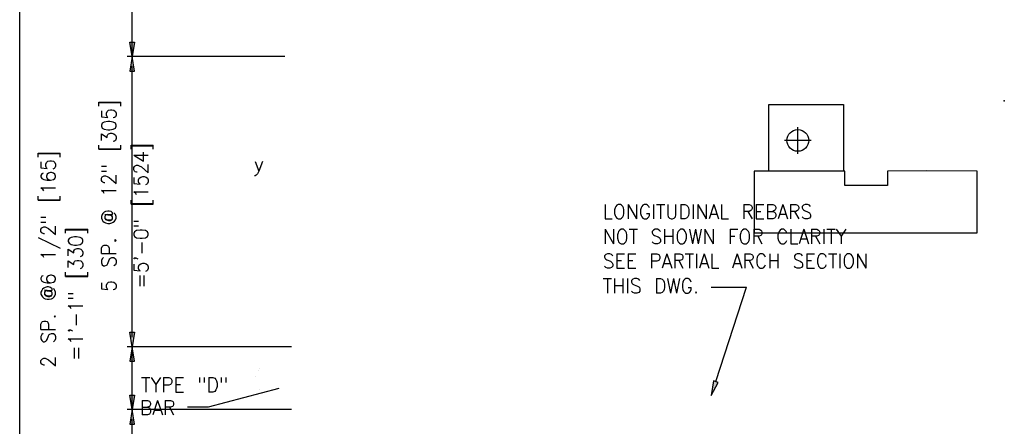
# Model space of a CAD drawing. Extents: x -21 to 2859, y -18 to 3983.
# Tile 36 of 47: x 143 to 228, y 118 to 153. Entities that reach past the tile are written whole.
import ezdxf
from ezdxf.enums import TextEntityAlignment as Align

# ---------------------------------------------------------------- set-up
doc = ezdxf.new("R2010")
doc.units = 0
doc.header["$LTSCALE"] = 25.4
doc.header["$MEASUREMENT"] = 0
for name, color, linetype in [('BDR-TEXT', 1, 'CONTINUOUS'), ('FORM', 1, 'CONTINUOUS'), ('POINTS', 1, 'CONTINUOUS')]:
    doc.layers.add(name, color=color, linetype=linetype)
doc.styles.add('TXT_SHX', font='txt.shx')

# ---------------------------------------------------------------- blocks, each defined once
blk = doc.blocks.new('PIPE_6')
at = {"layer": 'POINTS', "color": 3, "linetype": 'CONTINUOUS'}
for p, q in [((0, -3.685175), (0, 3.685175)), ((3.685175, 0), (-3.685175, 0))]:
    blk.add_line(p, q, dxfattribs=at)
blk.add_circle((0, 0), 3, dxfattribs=at)

msp = doc.modelspace()

# ---------------------------------------------------------------- hatches: boundary and pattern name
at = {"layer": 'BDR-TEXT', "linetype": 'CONTINUOUS'}
for points in [[(152.707, 151.263), (153.123, 151.263), (152.915, 150.013)], [(152.707, 148.763), (153.123, 148.763), (152.915, 150.013)], [(152.707, 126.267), (153.123, 126.267), (152.915, 125.017)], [(152.707, 123.767), (153.123, 123.767), (152.915, 125.017)], [(152.707, 120.851), (153.123, 120.851), (152.915, 119.601)], [(152.707, 118.351), (153.123, 118.351), (152.915, 119.601)]]:
    msp.add_hatch(color=7, dxfattribs=at).paths.add_polyline_path(points)
at = {"layer": 'POINTS', "linetype": 'CONTINUOUS'}
msp.add_hatch(color=7, dxfattribs=at).paths.add_polyline_path([(203.381, 121.946), (202.985, 122.074), (202.797, 120.821)])
msp.add_hatch(color=7, dxfattribs=at).paths.add_polyline_path([(203.381, 121.946), (202.985, 122.074), (202.797, 120.821)])

# ---------------------------------------------------------------- linework, layer by layer
at = {"layer": 'BDR-TEXT', "color": 7, "linetype": 'CONTINUOUS'}
for p, q in [((143.229, 104.187), (143.229, 194.172)), ((152.915, 150.013), (152.915, 155.429)), ((166.062, 150.013), (152.498, 150.013)), ((166.062, 150.013), (152.498, 150.013)), ((152.915, 125.85), (152.915, 149.18)), ((166.635, 125.017), (152.498, 125.017)), ((166.062, 125.017), (152.498, 125.017)), ((152.915, 119.601), (152.915, 125.017)), ((166.062, 119.601), (152.498, 119.601)), ((166.635, 119.601), (152.498, 119.601)), ((152.915, 105.437), (152.915, 118.768))]:
    msp.add_line(p, q, dxfattribs=at)
for points in [[(152.707, 151.263), (153.123, 151.263), (152.915, 150.013)], [(152.707, 148.763), (153.123, 148.763), (152.915, 150.013)], [(152.707, 126.267), (153.123, 126.267), (152.915, 125.017)], [(152.707, 123.767), (153.123, 123.767), (152.915, 125.017)], [(152.707, 120.851), (153.123, 120.851), (152.915, 119.601)], [(152.707, 118.351), (153.123, 118.351), (152.915, 119.601)]]:
    msp.add_lwpolyline(points, close=True, dxfattribs=at)
at = {"layer": 'FORM', "color": 1, "linetype": 'CONTINUOUS', "const_width": 0.00025}
msp.add_lwpolyline([(164.159, 119.63), (164.159, 120.964, -0.454859), (164.159, 123.712), (164.159, 125.047), (164.315, 125.047), (164.315, 123.639, 0.480384), (164.315, 121.037), (164.315, 119.63)], format="xyb", close=True, dxfattribs=at)
msp.add_lwpolyline([(164.159, 119.63), (164.159, 120.964, -0.454859), (164.159, 123.712), (164.159, 125.047), (164.315, 125.047), (164.315, 123.639, 0.480384), (164.315, 121.037), (164.315, 119.63)], format="xyb", close=True, dxfattribs=at)
at = {"layer": 'FORM', "color": 24, "linetype": 'CONTINUOUS'}
msp.add_point((228.041, 146.189), dxfattribs=at)
at = {"layer": 'POINTS', "color": 7, "linetype": 'CONTINUOUS'}
for p, q in [((202.777, 130.142), (205.828, 130.142)), ((202.777, 130.142), (205.828, 130.142)), ((203.183, 122.01), (205.828, 130.142)), ((203.183, 122.01), (205.828, 130.142)), ((165.559, 121.422), (159.478, 119.823)), ((165.559, 121.422), (159.478, 119.823)), ((159.478, 119.823), (157.675, 119.823)), ((159.478, 119.823), (157.675, 119.823))]:
    msp.add_line(p, q, dxfattribs=at)
at = {"layer": 'POINTS', "color": 3, "linetype": 'CONTINUOUS'}
for points in [[(207.766, 140.153), (207.766, 145.871), (214.185, 145.871), (214.185, 140.153)], [(214.3, 138.903), (214.3, 140.153), (206.483, 140.153), (206.483, 134.841), (225.701, 134.841), (225.701, 140.153), (221.366, 140.159), (217.967, 140.153), (217.967, 138.903)]]:
    msp.add_lwpolyline(points, close=True, dxfattribs=at)
at = {"layer": 'POINTS', "color": 7, "linetype": 'CONTINUOUS'}
msp.add_lwpolyline([(203.381, 121.946), (202.985, 122.074), (202.797, 120.821)], close=True, dxfattribs=at)
msp.add_lwpolyline([(203.381, 121.946), (202.985, 122.074), (202.797, 120.821)], close=True, dxfattribs=at)

# ---------------------------------------------------------------- block references
at = {"layer": 'POINTS', "linetype": 'CONTINUOUS', "xscale": 0.3125, "yscale": 0.3125, "zscale": 0.3125}
msp.add_blockref('PIPE_6', (210.257, 142.791), dxfattribs=at)

# ---------------------------------------------------------------- texts
at = {"layer": 'BDR-TEXT', "color": 5, "linetype": 'CONTINUOUS', "style": 'TXT_SHX', "width": 0.95}
for s, p in [('5 SP. @ 12" [305]', (151.527, 138.027)), ('=5\'-0" [1524]', (154.307, 136.311)), ('2 SP. @6 1/2" [165]', (146.313, 132.562)), ('=1\'-1" [330]', (148.668, 129.585))]:
    msp.add_text(s, height=1.2498, rotation=90, dxfattribs=at).set_placement(p, align=Align.CENTER)
at = {"layer": 'POINTS', "color": 1, "linetype": 'CONTINUOUS', "style": 'TXT_SHX'}
msp.add_text('y', height=1.25, dxfattribs=at).set_placement((163.396, 140.143))
msp.add_text('y', height=1.25, dxfattribs=at).set_placement((163.396, 140.143))
at = {"layer": 'POINTS', "color": 253, "linetype": 'CONTINUOUS', "style": 'TXT_SHX', "width": 0.95}
for s, height, p in [('LONGITUDINAL REBARS', 1.24999, (193.449, 136.026)), ('LONGITUDINAL REBARS', 1.24999, (193.449, 136.026)), ('NOT SHOWN FOR CLARITY', 1.24999, (193.449, 133.883)), ('NOT SHOWN FOR CLARITY', 1.24999, (193.449, 133.883)), ('SEE PARTIAL ARCH SECTION', 1.24999, (193.449, 131.781)), ('SEE PARTIAL ARCH SECTION', 1.24999, (193.449, 131.781)), ('THIS DWG.', 1.25, (193.449, 129.638)), ('THIS DWG.', 1.25, (193.449, 129.638)), ('TYPE "D"', 1.25, (153.68, 121.116)), ('TYPE "D"', 1.25, (153.68, 121.116)), ('BAR', 1.25, (153.585, 119.15)), ('BAR', 1.25, (153.585, 119.15))]:
    msp.add_text(s, height=height, dxfattribs=at).set_placement(p)

doc.saveas('drawing.dxf')
